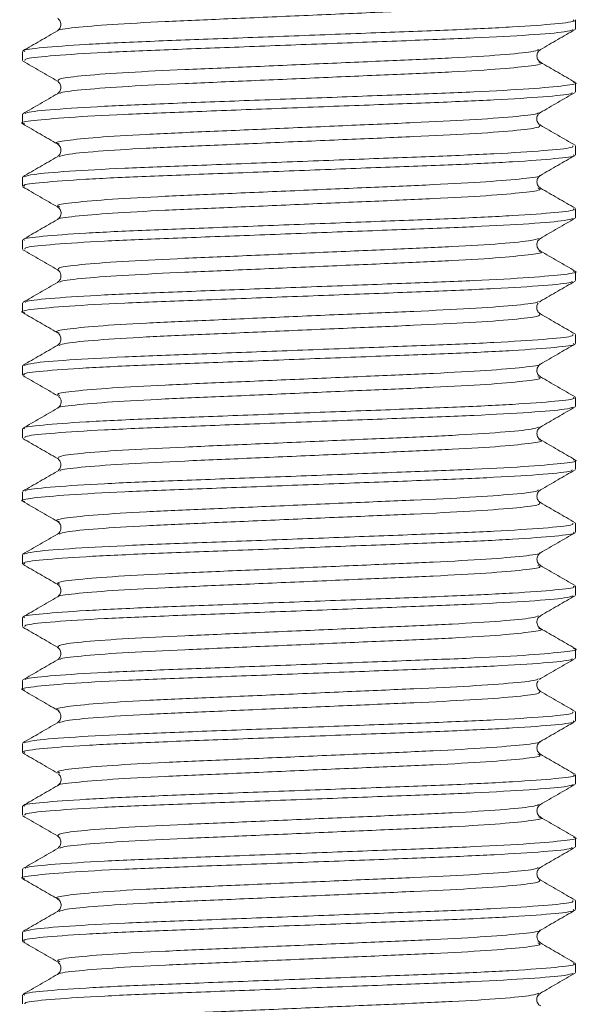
# Model space of a CAD drawing. Header units: millimetres. Extents: x 0 to 210, y 0 to 297.
# Tile 19 of 22: x 118 to 125, y 245 to 258. Entities that reach past the tile are written whole.
import ezdxf

# ---------------------------------------------------------------- set-up
doc = ezdxf.new("R2010")
doc.units = ezdxf.units.MM

msp = doc.modelspace()

# ---------------------------------------------------------------- linework, layer by layer
at = {"color": 179, "linetype": 'Continuous', "lineweight": 15}
for p, q in [((125.317, 257.586), (125.317, 257.706)), ((117.984, 257.289), (117.984, 257.17)), ((125.317, 256.753), (125.317, 256.873)), ((117.984, 256.456), (117.984, 256.336)), ((125.317, 255.92), (125.317, 256.039)), ((117.984, 255.623), (117.984, 255.503)), ((125.317, 255.086), (125.317, 255.206)), ((117.984, 254.789), (117.984, 254.67)), ((125.317, 254.253), (125.317, 254.373)), ((124.838, 253.968), (124.852, 253.98)), ((117.984, 253.956), (117.984, 253.836)), ((125.317, 253.42), (125.317, 253.539)), ((117.984, 253.123), (117.984, 253.003)), ((125.317, 252.586), (125.317, 252.706)), ((117.984, 252.289), (117.984, 252.17)), ((125.317, 251.753), (125.317, 251.873)), ((117.984, 251.456), (117.984, 251.336)), ((125.317, 250.92), (125.317, 251.039)), ((117.984, 250.623), (117.984, 250.503)), ((125.317, 250.086), (125.317, 250.206)), ((117.984, 249.789), (117.984, 249.67)), ((125.317, 249.253), (125.317, 249.373)), ((117.984, 248.956), (117.984, 248.836)), ((124.838, 248.968), (124.852, 248.98)), ((125.317, 248.42), (125.317, 248.539)), ((117.984, 248.123), (117.984, 248.003)), ((125.317, 247.586), (125.317, 247.706)), ((117.984, 247.289), (117.984, 247.17)), ((125.317, 246.753), (125.317, 246.873)), ((117.984, 246.456), (117.984, 246.336)), ((125.317, 245.92), (125.317, 246.039)), ((117.984, 245.623), (117.984, 245.503)), ((124.852, 245.479), (124.838, 245.492)), ((125.317, 245.086), (125.317, 245.206)), ((117.984, 244.789), (117.984, 244.67))]:
    msp.add_line(p, q, dxfattribs=at)
at = {"color": 179, "linetype": 'Continuous', "lineweight": 0}
for points, knots in [([(124.819, 257.979), (124.836, 257.972), (124.881, 257.953), (124.654, 257.92), (124.17, 257.878), (123.46, 257.839), (122.602, 257.803), (121.655, 257.762), (120.707, 257.721), (119.848, 257.685), (119.133, 257.646), (118.66, 257.605), (118.438, 257.577), (118.459, 257.563), (118.461, 257.562)], [0, 0, 0, 0, 0.051119, 0.145002, 0.240776, 0.33424, 0.425737, 0.520973, 0.616228, 0.707751, 0.801176, 0.896947, 0.990867, 1, 1, 1, 1]), ([(118.017, 257.289), (118.008, 257.293), (117.971, 257.309), (118.227, 257.34), (118.776, 257.382), (119.591, 257.421), (120.572, 257.456), (121.655, 257.498), (122.738, 257.539), (123.718, 257.575), (124.531, 257.613), (125.077, 257.655), (125.331, 257.686), (125.293, 257.702), (125.284, 257.706)], [0, 0, 0, 0, 0.030583, 0.124495, 0.220257, 0.313675, 0.405193, 0.50044, 0.595667, 0.687159, 0.780616, 0.876381, 0.970257, 1, 1, 1, 1]), ([(125.285, 257.578), (125.26, 257.569), (125.202, 257.546), (124.74, 257.507), (124.013, 257.467), (123.08, 257.432), (122.023, 257.392), (120.925, 257.35), (119.902, 257.312), (119.024, 257.276), (118.378, 257.234), (118.017, 257.198), (118.017, 257.177), (118.017, 257.17)], [0, 0, 0, 0, 0.074467, 0.17189, 0.268375, 0.361241, 0.457326, 0.554866, 0.649599, 0.743218, 0.840478, 0.937278, 1, 1, 1, 1]), ([(124.828, 257.313), (124.807, 257.304), (124.756, 257.282), (124.354, 257.243), (123.718, 257.202), (122.901, 257.168), (121.977, 257.128), (121.016, 257.086), (120.12, 257.048), (119.352, 257.012), (118.784, 256.97), (118.453, 256.93), (118.457, 256.907), (118.46, 256.897)], [0, 0, 0, 0, 0.070834, 0.166384, 0.261013, 0.35209, 0.446327, 0.541992, 0.634901, 0.726717, 0.822107, 0.917046, 1, 1, 1, 1]), ([(124.829, 257.145), (124.84, 257.143), (124.905, 257.127), (124.754, 257.1), (124.364, 257.058), (123.716, 257.018), (122.902, 256.983), (121.977, 256.943), (121.016, 256.901), (120.12, 256.863), (119.351, 256.827), (118.79, 256.785), (118.488, 256.752), (118.483, 256.734), (118.481, 256.729)], [0, 0, 0, 0, 0.020649, 0.113032, 0.208652, 0.30335, 0.394493, 0.488799, 0.584534, 0.67751, 0.769393, 0.864853, 0.959861, 1, 1, 1, 1]), ([(118.027, 256.464), (118.029, 256.469), (118.035, 256.487), (118.381, 256.521), (119.023, 256.562), (119.902, 256.599), (120.925, 256.637), (122.023, 256.678), (123.081, 256.719), (124.01, 256.753), (124.751, 256.794), (125.196, 256.836), (125.369, 256.863), (125.298, 256.878), (125.286, 256.88)], [0, 0, 0, 0, 0.042612, 0.137592, 0.233023, 0.324881, 0.417831, 0.513537, 0.607815, 0.698934, 0.793604, 0.889195, 0.981553, 1, 1, 1, 1]), ([(125.273, 256.745), (125.272, 256.74), (125.267, 256.722), (124.924, 256.688), (124.285, 256.647), (123.408, 256.61), (122.386, 256.572), (121.288, 256.531), (120.23, 256.49), (119.298, 256.456), (118.555, 256.415), (118.108, 256.373), (117.932, 256.346), (118.003, 256.331), (118.015, 256.328)], [0, 0, 0, 0, 0.041739, 0.13669, 0.232134, 0.324028, 0.416929, 0.512625, 0.606934, 0.698044, 0.792681, 0.88828, 0.980685, 1, 1, 1, 1]), ([(124.82, 256.48), (124.818, 256.475), (124.814, 256.457), (124.515, 256.424), (123.956, 256.382), (123.188, 256.346), (122.294, 256.308), (121.333, 256.266), (120.407, 256.226), (119.592, 256.191), (118.942, 256.151), (118.549, 256.109), (118.396, 256.081), (118.46, 256.066), (118.472, 256.063)], [0, 0, 0, 0, 0.039256, 0.134236, 0.229709, 0.321628, 0.414556, 0.51028, 0.604617, 0.695751, 0.790417, 0.886045, 0.978476, 1, 1, 1, 1]), ([(124.84, 256.312), (124.843, 256.301), (124.849, 256.279), (124.521, 256.239), (123.955, 256.197), (123.189, 256.161), (122.294, 256.123), (121.333, 256.082), (120.408, 256.041), (119.59, 256.007), (118.951, 255.966), (118.546, 255.927), (118.494, 255.905), (118.472, 255.895)], [0, 0, 0, 0, 0.082097, 0.177, 0.272396, 0.364242, 0.457095, 0.552743, 0.647004, 0.738066, 0.832655, 0.928207, 1, 1, 1, 1]), ([(125.284, 255.92), (125.293, 255.916), (125.331, 255.9), (125.078, 255.869), (124.531, 255.827), (123.719, 255.788), (122.739, 255.753), (121.656, 255.711), (120.573, 255.67), (119.591, 255.634), (118.776, 255.596), (118.227, 255.554), (117.971, 255.523), (118.008, 255.507), (118.017, 255.503)], [0, 0, 0, 0, 0.029681, 0.123555, 0.219319, 0.312779, 0.40427, 0.499495, 0.594743, 0.686263, 0.779678, 0.87544, 0.969355, 1, 1, 1, 1]), ([(118.014, 255.63), (118.041, 255.64), (118.101, 255.662), (118.566, 255.702), (119.296, 255.742), (120.23, 255.777), (121.288, 255.817), (122.386, 255.859), (123.408, 255.897), (124.284, 255.933), (124.928, 255.975), (125.285, 256.011), (125.284, 256.031), (125.283, 256.039)], [0, 0, 0, 0, 0.075449, 0.172881, 0.269332, 0.362188, 0.458305, 0.555835, 0.650517, 0.744173, 0.841446, 0.938217, 1, 1, 1, 1]), ([(124.841, 255.647), (124.843, 255.646), (124.863, 255.632), (124.644, 255.604), (124.173, 255.563), (123.46, 255.524), (122.603, 255.488), (121.655, 255.447), (120.707, 255.406), (119.848, 255.37), (119.136, 255.331), (118.65, 255.289), (118.42, 255.256), (118.465, 255.237), (118.481, 255.23)], [0, 0, 0, 0, 0.008246, 0.102127, 0.197902, 0.29137, 0.382867, 0.478102, 0.57336, 0.664886, 0.758309, 0.854081, 0.948004, 1, 1, 1, 1]), ([(124.819, 255.479), (124.836, 255.472), (124.881, 255.453), (124.654, 255.42), (124.171, 255.378), (123.461, 255.339), (122.603, 255.303), (121.655, 255.262), (120.707, 255.221), (119.849, 255.185), (119.134, 255.146), (118.66, 255.105), (118.439, 255.077), (118.459, 255.063), (118.461, 255.062)], [0, 0, 0, 0, 0.0510488, 0.1449303, 0.2407047, 0.3341725, 0.4256685, 0.5209032, 0.6161603, 0.7076863, 0.8011088, 0.8968806, 0.9908031, 1, 1, 1, 1]), ([(118.017, 254.789), (118.008, 254.793), (117.971, 254.809), (118.227, 254.84), (118.776, 254.882), (119.591, 254.921), (120.573, 254.956), (121.656, 254.998), (122.739, 255.039), (123.719, 255.075), (124.531, 255.114), (125.078, 255.155), (125.331, 255.186), (125.293, 255.202), (125.284, 255.206)], [0, 0, 0, 0, 0.030645, 0.12456, 0.220322, 0.313737, 0.405257, 0.500505, 0.59573, 0.687221, 0.780681, 0.876445, 0.970319, 1, 1, 1, 1]), ([(125.285, 255.078), (125.26, 255.069), (125.202, 255.046), (124.741, 255.007), (124.014, 254.967), (123.081, 254.932), (122.024, 254.892), (120.926, 254.85), (119.902, 254.812), (119.024, 254.776), (118.378, 254.734), (118.017, 254.698), (118.017, 254.677), (118.016, 254.67)], [0, 0, 0, 0, 0.074334, 0.171764, 0.268258, 0.36113, 0.45722, 0.554768, 0.649511, 0.743134, 0.8404, 0.937209, 1, 1, 1, 1]), ([(124.828, 254.813), (124.806, 254.804), (124.756, 254.782), (124.355, 254.743), (123.719, 254.703), (122.902, 254.668), (121.977, 254.628), (121.017, 254.586), (120.12, 254.548), (119.353, 254.512), (118.784, 254.47), (118.453, 254.43), (118.457, 254.407), (118.459, 254.397)], [0, 0, 0, 0, 0.070695, 0.166246, 0.26088, 0.351958, 0.446195, 0.541863, 0.634777, 0.726593, 0.821984, 0.916926, 1, 1, 1, 1]), ([(124.829, 254.645), (124.84, 254.643), (124.905, 254.627), (124.754, 254.6), (124.364, 254.558), (123.716, 254.518), (122.903, 254.483), (121.977, 254.443), (121.016, 254.401), (120.121, 254.363), (119.351, 254.327), (118.79, 254.285), (118.488, 254.252), (118.483, 254.234), (118.481, 254.229)], [0, 0, 0, 0, 0.020578, 0.112955, 0.208571, 0.303268, 0.394408, 0.488708, 0.58444, 0.677417, 0.769295, 0.86475, 0.959756, 1, 1, 1, 1]), ([(118.027, 253.964), (118.029, 253.969), (118.035, 253.987), (118.381, 254.021), (119.024, 254.063), (119.902, 254.099), (120.926, 254.137), (122.024, 254.178), (123.081, 254.219), (124.011, 254.253), (124.752, 254.294), (125.196, 254.336), (125.369, 254.363), (125.298, 254.378), (125.286, 254.38)], [0, 0, 0, 0, 0.042714, 0.137692, 0.233119, 0.324971, 0.417922, 0.513626, 0.607899, 0.699015, 0.793684, 0.889271, 0.981623, 1, 1, 1, 1]), ([(125.273, 254.245), (125.272, 254.24), (125.267, 254.222), (124.925, 254.188), (124.286, 254.147), (123.409, 254.11), (122.386, 254.072), (121.289, 254.031), (120.23, 253.99), (119.299, 253.956), (118.556, 253.915), (118.108, 253.873), (117.932, 253.846), (118.003, 253.831), (118.015, 253.828)], [0, 0, 0, 0, 0.041646, 0.136596, 0.232042, 0.32394, 0.41684, 0.512536, 0.606849, 0.697959, 0.792596, 0.888197, 0.980607, 1, 1, 1, 1]), ([(124.82, 253.98), (124.818, 253.975), (124.814, 253.957), (124.515, 253.924), (123.957, 253.882), (123.189, 253.846), (122.294, 253.808), (121.334, 253.766), (120.408, 253.726), (119.592, 253.691), (118.942, 253.651), (118.549, 253.609), (118.396, 253.581), (118.46, 253.566), (118.472, 253.563)], [0, 0, 0, 0, 0.039162, 0.1341416, 0.2296169, 0.3215405, 0.4144663, 0.5101922, 0.604533, 0.6956682, 0.7903332, 0.8859641, 0.9784, 1, 1, 1, 1]), ([(124.84, 253.812), (124.843, 253.801), (124.849, 253.779), (124.521, 253.739), (123.955, 253.697), (123.189, 253.661), (122.294, 253.623), (121.334, 253.582), (120.408, 253.541), (119.59, 253.507), (118.952, 253.466), (118.547, 253.427), (118.494, 253.405), (118.472, 253.395)], [0, 0, 0, 0, 0.081968, 0.176881, 0.272289, 0.364148, 0.457008, 0.552667, 0.646941, 0.738012, 0.83261, 0.928174, 1, 1, 1, 1]), ([(118.014, 253.13), (118.041, 253.14), (118.101, 253.163), (118.566, 253.202), (119.296, 253.242), (120.231, 253.277), (121.289, 253.317), (122.386, 253.359), (123.409, 253.397), (124.285, 253.433), (124.928, 253.475), (125.285, 253.511), (125.284, 253.531), (125.283, 253.539)], [0, 0, 0, 0, 0.0754737, 0.1729106, 0.2693641, 0.3622241, 0.4583476, 0.5558812, 0.6505641, 0.7442267, 0.8415052, 0.938279, 1, 1, 1, 1]), ([(125.284, 253.42), (125.293, 253.416), (125.331, 253.4), (125.078, 253.369), (124.532, 253.327), (123.719, 253.288), (122.739, 253.253), (121.657, 253.211), (120.573, 253.17), (119.592, 253.134), (118.777, 253.096), (118.227, 253.054), (117.971, 253.023), (118.008, 253.007), (118.017, 253.003)], [0, 0, 0, 0, 0.029619, 0.12349, 0.219254, 0.312718, 0.404206, 0.49943, 0.594679, 0.686201, 0.779613, 0.875375, 0.969292, 1, 1, 1, 1]), ([(124.841, 253.147), (124.843, 253.146), (124.863, 253.132), (124.644, 253.104), (124.174, 253.063), (123.46, 253.024), (122.603, 252.988), (121.656, 252.947), (120.708, 252.906), (119.849, 252.87), (119.137, 252.831), (118.651, 252.789), (118.42, 252.756), (118.465, 252.737), (118.481, 252.73)], [0, 0, 0, 0, 0.00817, 0.102047, 0.197821, 0.29129, 0.382783, 0.478015, 0.573272, 0.664799, 0.758217, 0.853987, 0.947911, 1, 1, 1, 1]), ([(124.819, 252.979), (124.836, 252.972), (124.881, 252.953), (124.654, 252.92), (124.171, 252.878), (123.461, 252.839), (122.603, 252.804), (121.656, 252.762), (120.708, 252.721), (119.849, 252.685), (119.134, 252.646), (118.66, 252.605), (118.439, 252.577), (118.459, 252.563), (118.461, 252.562)], [0, 0, 0, 0, 0.051041, 0.144922, 0.240699, 0.334172, 0.425668, 0.520903, 0.616164, 0.707694, 0.801115, 0.896889, 0.990816, 1, 1, 1, 1]), ([(118.017, 252.289), (118.008, 252.293), (117.971, 252.309), (118.227, 252.34), (118.777, 252.382), (119.592, 252.421), (120.573, 252.456), (121.657, 252.498), (122.739, 252.539), (123.719, 252.575), (124.532, 252.614), (125.078, 252.655), (125.331, 252.686), (125.293, 252.702), (125.284, 252.706)], [0, 0, 0, 0, 0.030708, 0.124625, 0.220387, 0.313799, 0.405321, 0.50057, 0.595794, 0.687282, 0.780746, 0.87651, 0.970381, 1, 1, 1, 1]), ([(125.285, 252.578), (125.26, 252.569), (125.202, 252.546), (124.741, 252.508), (124.014, 252.467), (123.081, 252.432), (122.025, 252.392), (120.927, 252.35), (119.903, 252.312), (119.025, 252.276), (118.378, 252.234), (118.018, 252.198), (118.017, 252.177), (118.016, 252.17)], [0, 0, 0, 0, 0.074336, 0.171758, 0.268247, 0.361113, 0.457194, 0.554735, 0.649474, 0.743088, 0.840345, 0.937149, 1, 1, 1, 1]), ([(124.828, 252.313), (124.807, 252.304), (124.756, 252.282), (124.355, 252.243), (123.719, 252.203), (122.903, 252.168), (121.978, 252.128), (121.017, 252.086), (120.121, 252.048), (119.353, 252.012), (118.784, 251.97), (118.453, 251.93), (118.457, 251.907), (118.459, 251.897)], [0, 0, 0, 0, 0.070705, 0.166253, 0.260887, 0.351964, 0.446197, 0.541863, 0.634779, 0.72659, 0.821977, 0.91692, 1, 1, 1, 1]), ([(124.829, 252.145), (124.841, 252.143), (124.905, 252.127), (124.754, 252.1), (124.364, 252.058), (123.717, 252.018), (122.903, 251.983), (121.978, 251.943), (121.017, 251.901), (120.121, 251.863), (119.352, 251.827), (118.79, 251.785), (118.488, 251.752), (118.483, 251.734), (118.481, 251.729)], [0, 0, 0, 0, 0.020491, 0.112867, 0.208484, 0.303185, 0.394327, 0.488627, 0.584361, 0.677343, 0.769219, 0.864675, 0.959685, 1, 1, 1, 1]), ([(118.027, 251.464), (118.029, 251.469), (118.035, 251.487), (118.382, 251.521), (119.024, 251.563), (119.903, 251.599), (120.927, 251.637), (122.025, 251.678), (123.082, 251.719), (124.011, 251.753), (124.752, 251.794), (125.196, 251.836), (125.369, 251.863), (125.298, 251.878), (125.286, 251.88)], [0, 0, 0, 0, 0.042787, 0.137769, 0.233196, 0.325048, 0.418004, 0.51371, 0.607983, 0.699101, 0.793774, 0.889363, 0.981713, 1, 1, 1, 1]), ([(125.273, 251.745), (125.272, 251.74), (125.268, 251.722), (124.925, 251.688), (124.286, 251.647), (123.409, 251.61), (122.387, 251.572), (121.29, 251.531), (120.231, 251.491), (119.3, 251.456), (118.556, 251.415), (118.108, 251.373), (117.932, 251.346), (118.003, 251.331), (118.015, 251.328)], [0, 0, 0, 0, 0.0416112, 0.1365586, 0.2320039, 0.3239032, 0.4167977, 0.5124917, 0.6068051, 0.6979138, 0.7925465, 0.888147, 0.9805587, 1, 1, 1, 1]), ([(124.82, 251.48), (124.818, 251.475), (124.814, 251.457), (124.516, 251.424), (123.957, 251.382), (123.19, 251.346), (122.295, 251.308), (121.335, 251.266), (120.408, 251.226), (119.593, 251.191), (118.943, 251.151), (118.55, 251.109), (118.396, 251.081), (118.46, 251.066), (118.472, 251.063)], [0, 0, 0, 0, 0.039128, 0.134104, 0.229579, 0.321503, 0.414424, 0.510147, 0.604488, 0.695621, 0.790282, 0.885912, 0.978349, 1, 1, 1, 1]), ([(124.84, 251.312), (124.843, 251.301), (124.849, 251.279), (124.522, 251.239), (123.956, 251.197), (123.19, 251.161), (122.295, 251.123), (121.334, 251.082), (120.409, 251.041), (119.591, 251.007), (118.952, 250.966), (118.547, 250.927), (118.494, 250.905), (118.471, 250.895)], [0, 0, 0, 0, 0.081905, 0.176815, 0.272223, 0.364083, 0.456939, 0.552595, 0.646871, 0.73794, 0.832535, 0.928098, 1, 1, 1, 1]), ([(118.014, 250.63), (118.041, 250.64), (118.101, 250.663), (118.567, 250.702), (119.297, 250.742), (120.232, 250.777), (121.289, 250.817), (122.387, 250.859), (123.41, 250.897), (124.285, 250.933), (124.928, 250.975), (125.285, 251.011), (125.284, 251.031), (125.283, 251.039)], [0, 0, 0, 0, 0.07555, 0.172987, 0.269437, 0.362296, 0.45842, 0.555952, 0.650631, 0.744295, 0.841573, 0.938344, 1, 1, 1, 1]), ([(125.284, 250.92), (125.293, 250.916), (125.331, 250.9), (125.078, 250.869), (124.532, 250.827), (123.72, 250.788), (122.74, 250.753), (121.657, 250.711), (120.574, 250.67), (119.593, 250.634), (118.777, 250.596), (118.227, 250.554), (117.971, 250.523), (118.008, 250.507), (118.017, 250.503)], [0, 0, 0, 0, 0.029557, 0.123425, 0.21919, 0.312656, 0.404142, 0.499365, 0.594615, 0.68614, 0.779549, 0.87531, 0.96923, 1, 1, 1, 1]), ([(124.841, 250.647), (124.843, 250.646), (124.863, 250.632), (124.644, 250.604), (124.174, 250.563), (123.461, 250.524), (122.604, 250.488), (121.657, 250.447), (120.709, 250.406), (119.849, 250.37), (119.137, 250.331), (118.651, 250.289), (118.42, 250.256), (118.465, 250.237), (118.481, 250.23)], [0, 0, 0, 0, 0.008113, 0.101989, 0.197764, 0.291238, 0.38273, 0.477962, 0.573222, 0.664752, 0.758169, 0.853941, 0.947868, 1, 1, 1, 1]), ([(124.819, 250.479), (124.836, 250.472), (124.881, 250.453), (124.654, 250.42), (124.171, 250.378), (123.462, 250.339), (122.604, 250.304), (121.657, 250.262), (120.708, 250.221), (119.85, 250.185), (119.135, 250.147), (118.661, 250.105), (118.439, 250.077), (118.459, 250.063), (118.461, 250.062)], [0, 0, 0, 0, 0.050932, 0.144807, 0.240581, 0.334053, 0.425545, 0.520775, 0.616034, 0.707563, 0.800979, 0.89675, 0.990676, 1, 1, 1, 1]), ([(118.017, 249.789), (118.008, 249.793), (117.971, 249.809), (118.227, 249.84), (118.777, 249.882), (119.593, 249.921), (120.574, 249.957), (121.657, 249.998), (122.74, 250.039), (123.72, 250.075), (124.532, 250.114), (125.078, 250.155), (125.331, 250.186), (125.293, 250.202), (125.284, 250.206)], [0, 0, 0, 0, 0.03077, 0.12469, 0.220451, 0.31386, 0.405384, 0.500635, 0.595858, 0.687344, 0.78081, 0.876575, 0.970443, 1, 1, 1, 1]), ([(125.285, 250.078), (125.26, 250.069), (125.202, 250.046), (124.742, 250.008), (124.015, 249.967), (123.082, 249.932), (122.025, 249.892), (120.928, 249.85), (119.904, 249.812), (119.026, 249.776), (118.379, 249.734), (118.018, 249.698), (118.017, 249.677), (118.016, 249.67)], [0, 0, 0, 0, 0.074307, 0.171724, 0.268211, 0.361074, 0.457149, 0.554687, 0.649425, 0.743032, 0.840285, 0.937087, 1, 1, 1, 1]), ([(124.828, 249.813), (124.807, 249.804), (124.756, 249.782), (124.355, 249.743), (123.72, 249.703), (122.903, 249.668), (121.979, 249.628), (121.018, 249.586), (120.121, 249.548), (119.354, 249.512), (118.785, 249.47), (118.453, 249.43), (118.457, 249.407), (118.459, 249.397)], [0, 0, 0, 0, 0.0706676, 0.1662057, 0.2608314, 0.3518995, 0.4461199, 0.5417766, 0.6346858, 0.7264845, 0.8218611, 0.9167956, 1, 1, 1, 1]), ([(124.829, 249.645), (124.841, 249.643), (124.905, 249.627), (124.754, 249.6), (124.365, 249.558), (123.717, 249.518), (122.904, 249.483), (121.978, 249.443), (121.018, 249.401), (120.122, 249.363), (119.352, 249.327), (118.79, 249.285), (118.489, 249.252), (118.483, 249.234), (118.481, 249.229)], [0, 0, 0, 0, 0.0204707, 0.1128443, 0.2084619, 0.3031664, 0.3943105, 0.4886093, 0.5843457, 0.6773322, 0.7692075, 0.8646635, 0.959677, 1, 1, 1, 1]), ([(118.027, 248.964), (118.029, 248.969), (118.035, 248.987), (118.382, 249.021), (119.025, 249.063), (119.904, 249.099), (120.928, 249.137), (122.025, 249.179), (123.083, 249.219), (124.012, 249.253), (124.752, 249.294), (125.196, 249.336), (125.369, 249.363), (125.298, 249.378), (125.286, 249.38)], [0, 0, 0, 0, 0.042795, 0.13778, 0.233207, 0.325057, 0.418018, 0.513725, 0.607997, 0.699117, 0.793793, 0.889382, 0.98173, 1, 1, 1, 1]), ([(125.273, 249.245), (125.272, 249.24), (125.268, 249.222), (124.925, 249.188), (124.287, 249.147), (123.41, 249.11), (122.388, 249.072), (121.29, 249.031), (120.232, 248.991), (119.3, 248.956), (118.557, 248.915), (118.108, 248.873), (117.932, 248.846), (118.003, 248.831), (118.015, 248.828)], [0, 0, 0, 0, 0.041504, 0.136452, 0.2319, 0.323804, 0.416697, 0.512392, 0.606709, 0.697819, 0.792452, 0.888055, 0.980472, 1, 1, 1, 1]), ([(124.82, 248.98), (124.818, 248.975), (124.814, 248.957), (124.516, 248.924), (123.958, 248.882), (123.19, 248.846), (122.296, 248.808), (121.335, 248.766), (120.409, 248.726), (119.593, 248.691), (118.943, 248.651), (118.55, 248.609), (118.397, 248.581), (118.46, 248.566), (118.472, 248.563)], [0, 0, 0, 0, 0.039018, 0.133994, 0.229472, 0.321401, 0.414321, 0.510046, 0.604391, 0.695526, 0.790187, 0.88582, 0.978262, 1, 1, 1, 1]), ([(124.84, 248.812), (124.843, 248.801), (124.849, 248.779), (124.522, 248.739), (123.956, 248.698), (123.191, 248.661), (122.296, 248.623), (121.335, 248.582), (120.409, 248.541), (119.591, 248.507), (118.952, 248.466), (118.547, 248.427), (118.494, 248.405), (118.471, 248.395)], [0, 0, 0, 0, 0.081869, 0.176772, 0.272176, 0.364034, 0.456881, 0.552532, 0.646804, 0.737868, 0.832456, 0.928014, 1, 1, 1, 1]), ([(118.014, 248.13), (118.041, 248.14), (118.101, 248.163), (118.567, 248.202), (119.297, 248.242), (120.232, 248.277), (121.29, 248.317), (122.388, 248.359), (123.41, 248.397), (124.286, 248.433), (124.929, 248.475), (125.285, 248.511), (125.284, 248.531), (125.283, 248.539)], [0, 0, 0, 0, 0.075641, 0.173076, 0.269522, 0.362377, 0.458502, 0.55603, 0.650703, 0.744367, 0.841644, 0.938411, 1, 1, 1, 1]), ([(125.284, 248.42), (125.293, 248.416), (125.331, 248.4), (125.079, 248.369), (124.533, 248.327), (123.72, 248.288), (122.741, 248.253), (121.658, 248.211), (120.575, 248.17), (119.593, 248.134), (118.778, 248.096), (118.228, 248.054), (117.971, 248.023), (118.008, 248.007), (118.017, 248.003)], [0, 0, 0, 0, 0.029494, 0.12336, 0.219125, 0.312594, 0.404078, 0.4993, 0.594552, 0.686078, 0.779484, 0.875246, 0.969168, 1, 1, 1, 1]), ([(124.841, 248.147), (124.843, 248.146), (124.864, 248.132), (124.644, 248.104), (124.175, 248.063), (123.461, 248.024), (122.605, 247.988), (121.657, 247.947), (120.709, 247.906), (119.85, 247.87), (119.138, 247.831), (118.651, 247.789), (118.42, 247.756), (118.465, 247.737), (118.481, 247.73)], [0, 0, 0, 0, 0.008039, 0.101912, 0.197686, 0.291162, 0.382652, 0.477882, 0.573143, 0.664674, 0.758087, 0.853858, 0.947788, 1, 1, 1, 1]), ([(124.819, 247.979), (124.836, 247.972), (124.881, 247.953), (124.655, 247.92), (124.172, 247.878), (123.462, 247.839), (122.604, 247.804), (121.657, 247.762), (120.709, 247.721), (119.85, 247.685), (119.135, 247.647), (118.661, 247.605), (118.439, 247.577), (118.459, 247.563), (118.461, 247.562)], [0, 0, 0, 0, 0.0508641, 0.1447375, 0.2405121, 0.3339884, 0.4254785, 0.5207088, 0.6159699, 0.7075017, 0.8009152, 0.8966863, 0.9906165, 1, 1, 1, 1]), ([(118.017, 247.289), (118.008, 247.293), (117.971, 247.309), (118.228, 247.34), (118.778, 247.382), (119.593, 247.421), (120.575, 247.457), (121.658, 247.498), (122.741, 247.539), (123.72, 247.575), (124.533, 247.614), (125.079, 247.655), (125.331, 247.686), (125.293, 247.702), (125.284, 247.706)], [0, 0, 0, 0, 0.030832, 0.124754, 0.220516, 0.313922, 0.405448, 0.5007, 0.595922, 0.687406, 0.780875, 0.87664, 0.970506, 1, 1, 1, 1]), ([(125.285, 247.578), (125.26, 247.569), (125.202, 247.546), (124.742, 247.508), (124.015, 247.467), (123.083, 247.432), (122.026, 247.392), (120.928, 247.35), (119.904, 247.312), (119.026, 247.276), (118.379, 247.234), (118.018, 247.198), (118.017, 247.177), (118.016, 247.17)], [0, 0, 0, 0, 0.074204, 0.171624, 0.268118, 0.360985, 0.457061, 0.554603, 0.649349, 0.742957, 0.840212, 0.93702, 1, 1, 1, 1]), ([(124.828, 247.313), (124.807, 247.304), (124.756, 247.282), (124.356, 247.243), (123.72, 247.203), (122.904, 247.168), (121.979, 247.128), (121.018, 247.086), (120.122, 247.048), (119.354, 247.012), (118.785, 246.97), (118.453, 246.93), (118.457, 246.907), (118.459, 246.897)], [0, 0, 0, 0, 0.070574, 0.166122, 0.260759, 0.351838, 0.446066, 0.541733, 0.634656, 0.726461, 0.821847, 0.916793, 1, 1, 1, 1]), ([(124.829, 247.145), (124.841, 247.143), (124.905, 247.127), (124.754, 247.1), (124.365, 247.058), (123.718, 247.018), (122.905, 246.983), (121.979, 246.943), (121.018, 246.901), (120.122, 246.863), (119.353, 246.827), (118.791, 246.785), (118.489, 246.752), (118.483, 246.734), (118.481, 246.729)], [0, 0, 0, 0, 0.020393, 0.11276, 0.208374, 0.303077, 0.394219, 0.488512, 0.584246, 0.677232, 0.769102, 0.864554, 0.959566, 1, 1, 1, 1]), ([(118.027, 246.464), (118.029, 246.469), (118.035, 246.487), (118.382, 246.521), (119.025, 246.563), (119.904, 246.599), (120.928, 246.637), (122.026, 246.679), (123.084, 246.719), (124.013, 246.754), (124.753, 246.794), (125.196, 246.836), (125.369, 246.863), (125.298, 246.878), (125.286, 246.88)], [0, 0, 0, 0, 0.042902, 0.137886, 0.23331, 0.325154, 0.418115, 0.51382, 0.608086, 0.699204, 0.79388, 0.889465, 0.981807, 1, 1, 1, 1]), ([(125.273, 246.745), (125.272, 246.74), (125.268, 246.722), (124.926, 246.688), (124.287, 246.647), (123.411, 246.61), (122.389, 246.572), (121.291, 246.531), (120.232, 246.491), (119.301, 246.456), (118.557, 246.415), (118.108, 246.373), (117.933, 246.346), (118.003, 246.331), (118.016, 246.328)], [0, 0, 0, 0, 0.041485, 0.136429, 0.231876, 0.32378, 0.416668, 0.512361, 0.606678, 0.697786, 0.792414, 0.888016, 0.980434, 1, 1, 1, 1]), ([(124.82, 246.48), (124.818, 246.475), (124.814, 246.457), (124.516, 246.424), (123.958, 246.382), (123.191, 246.346), (122.296, 246.308), (121.336, 246.266), (120.409, 246.226), (119.594, 246.191), (118.943, 246.151), (118.55, 246.109), (118.397, 246.081), (118.46, 246.066), (118.472, 246.063)], [0, 0, 0, 0, 0.0390014, 0.1339735, 0.2294499, 0.3213796, 0.4142936, 0.5100157, 0.6043613, 0.6954934, 0.7901499, 0.885781, 0.978225, 1, 1, 1, 1]), ([(124.84, 246.312), (124.842, 246.301), (124.849, 246.279), (124.522, 246.239), (123.956, 246.198), (123.191, 246.161), (122.296, 246.123), (121.336, 246.082), (120.41, 246.041), (119.592, 246.007), (118.953, 245.966), (118.547, 245.927), (118.494, 245.905), (118.471, 245.895)], [0, 0, 0, 0, 0.0817773, 0.1766853, 0.2720973, 0.363965, 0.4568163, 0.5524739, 0.6467559, 0.7378265, 0.8324191, 0.9279857, 1, 1, 1, 1]), ([(118.014, 245.63), (118.041, 245.64), (118.101, 245.663), (118.568, 245.702), (119.298, 245.742), (120.233, 245.777), (121.291, 245.817), (122.389, 245.859), (123.411, 245.897), (124.286, 245.933), (124.929, 245.975), (125.285, 246.011), (125.284, 246.031), (125.283, 246.039)], [0, 0, 0, 0, 0.075665, 0.173105, 0.269553, 0.362412, 0.458543, 0.556076, 0.65075, 0.744421, 0.841703, 0.938472, 1, 1, 1, 1]), ([(125.284, 245.92), (125.293, 245.916), (125.331, 245.9), (125.079, 245.869), (124.533, 245.827), (123.721, 245.788), (122.741, 245.753), (121.659, 245.711), (120.576, 245.67), (119.594, 245.634), (118.778, 245.596), (118.228, 245.554), (117.971, 245.523), (118.008, 245.507), (118.017, 245.503)], [0, 0, 0, 0, 0.029432, 0.123295, 0.21906, 0.312532, 0.404015, 0.499235, 0.594488, 0.686016, 0.779419, 0.875181, 0.969106, 1, 1, 1, 1]), ([(124.841, 245.647), (124.843, 245.646), (124.864, 245.632), (124.645, 245.604), (124.175, 245.563), (123.462, 245.524), (122.605, 245.488), (121.658, 245.447), (120.71, 245.406), (119.85, 245.37), (119.138, 245.331), (118.651, 245.29), (118.42, 245.256), (118.465, 245.237), (118.481, 245.23)], [0, 0, 0, 0, 0.007983, 0.101854, 0.197629, 0.291108, 0.382596, 0.477825, 0.573087, 0.664621, 0.758031, 0.853802, 0.947735, 1, 1, 1, 1]), ([(124.819, 245.479), (124.836, 245.472), (124.881, 245.453), (124.655, 245.42), (124.172, 245.378), (123.463, 245.339), (122.605, 245.304), (121.658, 245.262), (120.71, 245.221), (119.851, 245.185), (119.135, 245.147), (118.661, 245.105), (118.439, 245.077), (118.459, 245.063), (118.461, 245.062)], [0, 0, 0, 0, 0.050855, 0.144715, 0.240479, 0.333948, 0.425426, 0.520644, 0.615896, 0.70742, 0.80082, 0.89658, 0.990503, 1, 1, 1, 1]), ([(118.017, 244.789), (118.008, 244.793), (117.971, 244.809), (118.228, 244.84), (118.778, 244.882), (119.594, 244.921), (120.576, 244.957), (121.659, 244.998), (122.741, 245.039), (123.721, 245.075), (124.533, 245.114), (125.079, 245.155), (125.331, 245.186), (125.293, 245.202), (125.284, 245.206)], [0, 0, 0, 0, 0.030894, 0.124819, 0.220581, 0.313984, 0.405512, 0.500765, 0.595985, 0.687468, 0.78094, 0.876705, 0.970568, 1, 1, 1, 1]), ([(125.285, 245.078), (125.26, 245.069), (125.203, 245.047), (124.742, 245.008), (124.016, 244.967), (123.083, 244.932), (122.027, 244.892), (120.929, 244.85), (119.905, 244.812), (119.027, 244.776), (118.379, 244.734), (118.018, 244.698), (118.017, 244.678), (118.016, 244.67)], [0, 0, 0, 0, 0.074165, 0.171581, 0.268074, 0.360939, 0.45701, 0.55455, 0.649296, 0.742899, 0.84015, 0.936957, 1, 1, 1, 1]), ([(124.828, 244.813), (124.807, 244.804), (124.756, 244.782), (124.356, 244.743), (123.721, 244.703), (122.904, 244.668), (121.98, 244.628), (121.019, 244.586), (120.123, 244.548), (119.355, 244.512), (118.785, 244.47), (118.453, 244.43), (118.457, 244.407), (118.459, 244.397)], [0, 0, 0, 0, 0.0705353, 0.1660835, 0.2607249, 0.3518051, 0.4460324, 0.5417018, 0.6346286, 0.7264334, 0.8218194, 0.916769, 1, 1, 1, 1])]:
    msp.add_open_spline(points, degree=3, knots=knots, dxfattribs=at)
at = {"color": 179, "linetype": 'Continuous', "lineweight": 15}
for points, knots in [([(118.448, 257.73), (118.46, 257.721), (118.483, 257.704), (118.501, 257.646), (118.483, 257.588), (118.46, 257.571), (118.448, 257.562)], [0, 0, 0, 0, 0.248463, 0.499984, 0.751522, 1, 1, 1, 1]), ([(118.449, 257.562), (118.372, 257.518), (118.219, 257.429), (118.066, 257.341), (117.99, 257.296)], [0, 0, 0, 0, 0.49995, 1, 1, 1, 1]), ([(124.852, 257.313), (124.928, 257.358), (125.081, 257.446), (125.234, 257.535), (125.311, 257.579)], [0, 0, 0, 0, 0.49995, 1, 1, 1, 1]), ([(124.852, 257.145), (124.841, 257.154), (124.817, 257.171), (124.8, 257.229), (124.817, 257.287), (124.841, 257.305), (124.852, 257.314)], [0, 0, 0, 0, 0.2483064, 0.5000047, 0.7516983, 1, 1, 1, 1]), ([(117.99, 257.162), (118.066, 257.118), (118.219, 257.03), (118.372, 256.941), (118.449, 256.897)], [0, 0, 0, 0, 0.5000505, 1, 1, 1, 1]), ([(125.311, 256.88), (125.234, 256.924), (125.081, 257.012), (124.928, 257.101), (124.852, 257.145)], [0, 0, 0, 0, 0.50005, 1, 1, 1, 1]), ([(118.448, 256.897), (118.46, 256.888), (118.483, 256.871), (118.501, 256.813), (118.483, 256.755), (118.46, 256.737), (118.448, 256.728)], [0, 0, 0, 0, 0.24841, 0.500014, 0.751603, 1, 1, 1, 1]), ([(118.449, 256.729), (118.372, 256.684), (118.219, 256.596), (118.066, 256.507), (117.99, 256.463)], [0, 0, 0, 0, 0.499949, 1, 1, 1, 1]), ([(124.852, 256.48), (124.928, 256.524), (125.081, 256.613), (125.234, 256.701), (125.311, 256.746)], [0, 0, 0, 0, 0.499949, 1, 1, 1, 1]), ([(124.852, 256.312), (124.844, 256.316), (124.833, 256.321), (124.809, 256.357), (124.801, 256.386), (124.802, 256.416), (124.813, 256.444), (124.831, 256.466), (124.845, 256.476), (124.852, 256.48)], [0, 0, 0, 0, 0.4776242, 0.6320431, 0.7461035, 0.8309555, 0.8969596, 0.9519449, 1, 1, 1, 1]), ([(117.99, 256.329), (118.066, 256.285), (118.219, 256.196), (118.372, 256.108), (118.449, 256.063)], [0, 0, 0, 0, 0.5000506, 1, 1, 1, 1]), ([(125.311, 256.046), (125.234, 256.091), (125.081, 256.179), (124.928, 256.268), (124.852, 256.312)], [0, 0, 0, 0, 0.500051, 1, 1, 1, 1]), ([(118.449, 256.063), (118.461, 256.054), (118.487, 256.033), (118.501, 255.971), (118.478, 255.917), (118.459, 255.903), (118.449, 255.895)], [0, 0, 0, 0, 0.195862, 0.418953, 0.685945, 1, 1, 1, 1]), ([(118.449, 255.895), (118.372, 255.851), (118.219, 255.762), (118.066, 255.674), (117.99, 255.63)], [0, 0, 0, 0, 0.499949, 1, 1, 1, 1]), ([(124.852, 255.647), (124.928, 255.691), (125.081, 255.78), (125.234, 255.868), (125.311, 255.912)], [0, 0, 0, 0, 0.499949, 1, 1, 1, 1]), ([(124.852, 255.479), (124.84, 255.487), (124.817, 255.505), (124.8, 255.563), (124.817, 255.621), (124.84, 255.638), (124.852, 255.647)], [0, 0, 0, 0, 0.248558, 0.500002, 0.751444, 1, 1, 1, 1]), ([(117.99, 255.496), (118.066, 255.451), (118.219, 255.363), (118.372, 255.274), (118.449, 255.23)], [0, 0, 0, 0, 0.500051, 1, 1, 1, 1]), ([(125.311, 255.213), (125.234, 255.257), (125.081, 255.346), (124.928, 255.434), (124.852, 255.479)], [0, 0, 0, 0, 0.500051, 1, 1, 1, 1]), ([(118.449, 255.23), (118.455, 255.226), (118.47, 255.216), (118.487, 255.194), (118.498, 255.166), (118.499, 255.136), (118.491, 255.107), (118.467, 255.071), (118.457, 255.066), (118.449, 255.062)], [0, 0, 0, 0, 0.048605, 0.104306, 0.171136, 0.256666, 0.37097, 0.524991, 1, 1, 1, 1]), ([(118.449, 255.062), (118.372, 255.018), (118.219, 254.929), (118.066, 254.841), (117.99, 254.796)], [0, 0, 0, 0, 0.499949, 1, 1, 1, 1]), ([(124.852, 254.813), (124.928, 254.858), (125.081, 254.946), (125.234, 255.035), (125.311, 255.079)], [0, 0, 0, 0, 0.4999494, 1, 1, 1, 1]), ([(124.852, 254.645), (124.842, 254.652), (124.823, 254.665), (124.799, 254.719), (124.813, 254.782), (124.84, 254.804), (124.852, 254.813)], [0, 0, 0, 0, 0.336214, 0.604191, 0.818376, 1, 1, 1, 1]), ([(117.99, 254.662), (118.066, 254.618), (118.219, 254.53), (118.372, 254.441), (118.449, 254.397)], [0, 0, 0, 0, 0.500051, 1, 1, 1, 1]), ([(125.311, 254.38), (125.234, 254.424), (125.081, 254.512), (124.928, 254.601), (124.852, 254.645)], [0, 0, 0, 0, 0.50005, 1, 1, 1, 1]), ([(118.449, 254.397), (118.458, 254.39), (118.476, 254.379), (118.501, 254.324), (118.489, 254.261), (118.461, 254.238), (118.449, 254.229)], [0, 0, 0, 0, 0.353741, 0.62221, 0.829274, 1, 1, 1, 1]), ([(118.449, 254.229), (118.372, 254.184), (118.219, 254.096), (118.066, 254.007), (117.99, 253.963)], [0, 0, 0, 0, 0.49995, 1, 1, 1, 1]), ([(124.852, 253.98), (124.928, 254.024), (125.081, 254.113), (125.234, 254.201), (125.311, 254.246)], [0, 0, 0, 0, 0.499949, 1, 1, 1, 1]), ([(124.852, 253.812), (124.845, 253.816), (124.831, 253.826), (124.813, 253.848), (124.802, 253.876), (124.801, 253.907), (124.809, 253.935), (124.817, 253.947), (124.822, 253.954)], [0, 0, 0, 0, 0.092104, 0.196714, 0.321616, 0.48279, 0.701425, 1, 1, 1, 1]), ([(117.99, 253.829), (118.066, 253.785), (118.219, 253.696), (118.372, 253.608), (118.449, 253.563)], [0, 0, 0, 0, 0.50005, 1, 1, 1, 1]), ([(125.311, 253.546), (125.234, 253.591), (125.081, 253.679), (124.928, 253.768), (124.852, 253.812)], [0, 0, 0, 0, 0.50005, 1, 1, 1, 1]), ([(118.449, 253.563), (118.46, 253.555), (118.483, 253.537), (118.501, 253.479), (118.483, 253.421), (118.46, 253.404), (118.449, 253.395)], [0, 0, 0, 0, 0.248558, 0.500002, 0.751444, 1, 1, 1, 1]), ([(118.449, 253.395), (118.372, 253.351), (118.219, 253.262), (118.066, 253.174), (117.99, 253.13)], [0, 0, 0, 0, 0.4999495, 1, 1, 1, 1]), ([(124.852, 253.147), (124.928, 253.191), (125.081, 253.28), (125.234, 253.368), (125.311, 253.412)], [0, 0, 0, 0, 0.49995, 1, 1, 1, 1]), ([(124.852, 252.979), (124.839, 252.988), (124.813, 253.01), (124.799, 253.072), (124.823, 253.127), (124.841, 253.14), (124.852, 253.147)], [0, 0, 0, 0, 0.183299, 0.398522, 0.66672, 1, 1, 1, 1]), ([(117.99, 252.996), (118.066, 252.951), (118.219, 252.863), (118.372, 252.774), (118.449, 252.73)], [0, 0, 0, 0, 0.50005, 1, 1, 1, 1]), ([(125.311, 252.713), (125.234, 252.757), (125.081, 252.846), (124.928, 252.934), (124.852, 252.979)], [0, 0, 0, 0, 0.500051, 1, 1, 1, 1]), ([(118.462, 252.718), (118.467, 252.716), (118.474, 252.712), (118.492, 252.685), (118.5, 252.657), (118.499, 252.63), (118.492, 252.61), (118.484, 252.594), (118.47, 252.576), (118.455, 252.566), (118.449, 252.562)], [0, 0, 0, 0, 0.346354, 0.545103, 0.688478, 0.792343, 0.834588, 0.872518, 0.939875, 1, 1, 1, 1]), ([(118.449, 252.562), (118.372, 252.518), (118.219, 252.429), (118.066, 252.341), (117.99, 252.296)], [0, 0, 0, 0, 0.4999494, 1, 1, 1, 1]), ([(124.852, 252.313), (124.928, 252.358), (125.081, 252.446), (125.234, 252.535), (125.311, 252.579)], [0, 0, 0, 0, 0.4999495, 1, 1, 1, 1]), ([(124.852, 252.145), (124.841, 252.154), (124.817, 252.171), (124.8, 252.229), (124.817, 252.287), (124.841, 252.305), (124.852, 252.314)], [0, 0, 0, 0, 0.248394, 0.500013, 0.751618, 1, 1, 1, 1]), ([(117.99, 252.162), (118.066, 252.118), (118.219, 252.03), (118.372, 251.941), (118.449, 251.897)], [0, 0, 0, 0, 0.5000505, 1, 1, 1, 1]), ([(125.311, 251.88), (125.234, 251.924), (125.081, 252.012), (124.928, 252.101), (124.852, 252.145)], [0, 0, 0, 0, 0.500051, 1, 1, 1, 1]), ([(118.448, 251.897), (118.46, 251.888), (118.483, 251.871), (118.501, 251.813), (118.483, 251.755), (118.46, 251.737), (118.448, 251.728)], [0, 0, 0, 0, 0.2483233, 0.5000066, 0.7516833, 1, 1, 1, 1]), ([(124.852, 251.48), (124.928, 251.524), (125.081, 251.613), (125.234, 251.701), (125.311, 251.746)], [0, 0, 0, 0, 0.49995, 1, 1, 1, 1]), ([(118.449, 251.729), (118.372, 251.684), (118.219, 251.596), (118.066, 251.507), (117.99, 251.463)], [0, 0, 0, 0, 0.499949, 1, 1, 1, 1]), ([(124.852, 251.312), (124.84, 251.32), (124.817, 251.338), (124.8, 251.396), (124.817, 251.454), (124.84, 251.471), (124.852, 251.48)], [0, 0, 0, 0, 0.2484774, 0.4999845, 0.751507, 1, 1, 1, 1]), ([(117.99, 251.329), (118.066, 251.285), (118.219, 251.196), (118.372, 251.108), (118.449, 251.063)], [0, 0, 0, 0, 0.500051, 1, 1, 1, 1]), ([(125.311, 251.046), (125.234, 251.091), (125.081, 251.179), (124.928, 251.268), (124.852, 251.312)], [0, 0, 0, 0, 0.500051, 1, 1, 1, 1]), ([(118.449, 251.063), (118.462, 251.053), (118.482, 251.036), (118.495, 251.002), (118.499, 250.958), (118.473, 250.909), (118.458, 250.901), (118.449, 250.895)], [0, 0, 0, 0, 0.138908, 0.223995, 0.324693, 0.594242, 1, 1, 1, 1]), ([(118.449, 250.895), (118.372, 250.851), (118.219, 250.762), (118.066, 250.674), (117.99, 250.63)], [0, 0, 0, 0, 0.49995, 1, 1, 1, 1]), ([(124.852, 250.647), (124.928, 250.691), (125.081, 250.78), (125.234, 250.868), (125.311, 250.912)], [0, 0, 0, 0, 0.499949, 1, 1, 1, 1]), ([(124.852, 250.479), (124.84, 250.488), (124.815, 250.507), (124.8, 250.567), (124.82, 250.623), (124.841, 250.639), (124.852, 250.647)], [0, 0, 0, 0, 0.218575, 0.454995, 0.7173, 1, 1, 1, 1]), ([(117.99, 250.496), (118.066, 250.451), (118.219, 250.363), (118.372, 250.274), (118.449, 250.23)], [0, 0, 0, 0, 0.5000506, 1, 1, 1, 1]), ([(125.311, 250.213), (125.234, 250.257), (125.081, 250.346), (124.928, 250.434), (124.852, 250.479)], [0, 0, 0, 0, 0.50005, 1, 1, 1, 1]), ([(118.449, 250.23), (118.46, 250.221), (118.483, 250.204), (118.501, 250.146), (118.483, 250.088), (118.46, 250.071), (118.449, 250.062)], [0, 0, 0, 0, 0.2485573, 0.4999965, 0.7514392, 1, 1, 1, 1]), ([(118.449, 250.062), (118.372, 250.018), (118.219, 249.929), (118.066, 249.841), (117.99, 249.796)], [0, 0, 0, 0, 0.4999496, 1, 1, 1, 1]), ([(124.852, 249.813), (124.928, 249.858), (125.081, 249.946), (125.234, 250.035), (125.311, 250.079)], [0, 0, 0, 0, 0.499949, 1, 1, 1, 1]), ([(124.852, 249.645), (124.843, 249.65), (124.829, 249.658), (124.802, 249.708), (124.805, 249.752), (124.818, 249.786), (124.839, 249.803), (124.852, 249.813)], [0, 0, 0, 0, 0.417377, 0.686499, 0.785063, 0.867414, 1, 1, 1, 1]), ([(117.99, 249.662), (118.066, 249.618), (118.219, 249.53), (118.372, 249.441), (118.449, 249.397)], [0, 0, 0, 0, 0.500051, 1, 1, 1, 1]), ([(125.311, 249.38), (125.234, 249.424), (125.081, 249.512), (124.928, 249.601), (124.852, 249.645)], [0, 0, 0, 0, 0.50005, 1, 1, 1, 1]), ([(118.449, 249.397), (118.46, 249.388), (118.482, 249.371), (118.501, 249.314), (118.484, 249.255), (118.46, 249.237), (118.449, 249.229)], [0, 0, 0, 0, 0.257992, 0.513167, 0.760537, 1, 1, 1, 1]), ([(118.449, 249.229), (118.372, 249.184), (118.219, 249.096), (118.066, 249.007), (117.99, 248.963)], [0, 0, 0, 0, 0.4999494, 1, 1, 1, 1]), ([(124.852, 248.98), (124.928, 249.024), (125.081, 249.113), (125.234, 249.201), (125.311, 249.246)], [0, 0, 0, 0, 0.499949, 1, 1, 1, 1]), ([(124.852, 248.812), (124.845, 248.816), (124.831, 248.826), (124.815, 248.847), (124.804, 248.874), (124.802, 248.919), (124.813, 248.939), (124.822, 248.953)], [0, 0, 0, 0, 0.102998, 0.220391, 0.358884, 0.527256, 1, 1, 1, 1]), ([(117.99, 248.829), (118.066, 248.785), (118.219, 248.696), (118.372, 248.608), (118.449, 248.563)], [0, 0, 0, 0, 0.50005, 1, 1, 1, 1]), ([(125.311, 248.546), (125.234, 248.591), (125.081, 248.679), (124.928, 248.768), (124.852, 248.812)], [0, 0, 0, 0, 0.500975, 1, 1, 1, 1]), ([(118.449, 248.563), (118.46, 248.555), (118.483, 248.537), (118.501, 248.479), (118.483, 248.421), (118.46, 248.404), (118.449, 248.395)], [0, 0, 0, 0, 0.24856, 0.500003, 0.751443, 1, 1, 1, 1]), ([(118.449, 248.395), (118.372, 248.351), (118.219, 248.262), (118.066, 248.174), (117.99, 248.13)], [0, 0, 0, 0, 0.499949, 1, 1, 1, 1]), ([(124.852, 248.147), (124.928, 248.191), (125.081, 248.28), (125.234, 248.368), (125.311, 248.412)], [0, 0, 0, 0, 0.49995, 1, 1, 1, 1]), ([(124.852, 247.979), (124.84, 247.987), (124.818, 248.004), (124.8, 248.061), (124.817, 248.12), (124.84, 248.138), (124.852, 248.147)], [0, 0, 0, 0, 0.262274, 0.518822, 0.764243, 1, 1, 1, 1]), ([(117.99, 247.996), (118.066, 247.951), (118.219, 247.863), (118.372, 247.774), (118.449, 247.73)], [0, 0, 0, 0, 0.5000505, 1, 1, 1, 1]), ([(125.311, 247.713), (125.234, 247.757), (125.081, 247.846), (124.928, 247.934), (124.852, 247.979)], [0, 0, 0, 0, 0.500051, 1, 1, 1, 1]), ([(118.462, 247.717), (118.467, 247.714), (118.478, 247.707), (118.499, 247.668), (118.496, 247.624), (118.483, 247.59), (118.462, 247.572), (118.449, 247.562)], [0, 0, 0, 0, 0.285295, 0.618781, 0.739545, 0.839766, 1, 1, 1, 1]), ([(124.852, 247.313), (124.928, 247.358), (125.081, 247.446), (125.234, 247.535), (125.311, 247.579)], [0, 0, 0, 0, 0.49995, 1, 1, 1, 1]), ([(118.449, 247.562), (118.372, 247.518), (118.219, 247.429), (118.066, 247.341), (117.99, 247.296)], [0, 0, 0, 0, 0.49995, 1, 1, 1, 1]), ([(124.852, 247.145), (124.84, 247.154), (124.817, 247.171), (124.8, 247.229), (124.817, 247.287), (124.841, 247.305), (124.852, 247.314)], [0, 0, 0, 0, 0.248477, 0.500016, 0.751539, 1, 1, 1, 1]), ([(117.99, 247.162), (118.066, 247.118), (118.219, 247.03), (118.372, 246.941), (118.449, 246.897)], [0, 0, 0, 0, 0.50005, 1, 1, 1, 1]), ([(125.311, 246.88), (125.234, 246.924), (125.081, 247.012), (124.928, 247.101), (124.852, 247.145)], [0, 0, 0, 0, 0.50005, 1, 1, 1, 1]), ([(118.448, 246.897), (118.46, 246.888), (118.483, 246.871), (118.501, 246.813), (118.483, 246.755), (118.46, 246.737), (118.448, 246.728)], [0, 0, 0, 0, 0.2483, 0.499996, 0.751695, 1, 1, 1, 1]), ([(118.449, 246.729), (118.372, 246.684), (118.219, 246.596), (118.066, 246.507), (117.99, 246.463)], [0, 0, 0, 0, 0.49995, 1, 1, 1, 1]), ([(124.852, 246.48), (124.928, 246.524), (125.081, 246.613), (125.234, 246.701), (125.311, 246.746)], [0, 0, 0, 0, 0.4999495, 1, 1, 1, 1]), ([(124.852, 246.312), (124.841, 246.32), (124.817, 246.338), (124.8, 246.396), (124.817, 246.454), (124.841, 246.472), (124.852, 246.48)], [0, 0, 0, 0, 0.248398, 0.499986, 0.751588, 1, 1, 1, 1]), ([(117.99, 246.329), (118.066, 246.285), (118.219, 246.196), (118.372, 246.108), (118.449, 246.063)], [0, 0, 0, 0, 0.50005, 1, 1, 1, 1]), ([(125.311, 246.046), (125.234, 246.091), (125.081, 246.179), (124.928, 246.268), (124.852, 246.312)], [0, 0, 0, 0, 0.50005, 1, 1, 1, 1]), ([(118.449, 246.063), (118.455, 246.059), (118.47, 246.049), (118.487, 246.027), (118.498, 245.999), (118.499, 245.969), (118.491, 245.941), (118.467, 245.904), (118.457, 245.899), (118.449, 245.895)], [0, 0, 0, 0, 0.048219, 0.10346, 0.169811, 0.254995, 0.36924, 0.523591, 1, 1, 1, 1]), ([(118.449, 245.895), (118.372, 245.851), (118.219, 245.762), (118.066, 245.674), (117.99, 245.63)], [0, 0, 0, 0, 0.49995, 1, 1, 1, 1]), ([(124.852, 245.647), (124.928, 245.691), (125.081, 245.78), (125.234, 245.868), (125.311, 245.912)], [0, 0, 0, 0, 0.499949, 1, 1, 1, 1]), ([(124.838, 245.492), (124.832, 245.497), (124.818, 245.508), (124.8, 245.555), (124.814, 245.617), (124.84, 245.637), (124.852, 245.647)], [0, 0, 0, 0, 0.196901, 0.508443, 0.769831, 1, 1, 1, 1]), ([(117.99, 245.496), (118.066, 245.451), (118.219, 245.363), (118.372, 245.274), (118.449, 245.23)], [0, 0, 0, 0, 0.500051, 1, 1, 1, 1]), ([(125.311, 245.213), (125.234, 245.257), (125.081, 245.346), (124.928, 245.434), (124.852, 245.479)], [0, 0, 0, 0, 0.5000506, 1, 1, 1, 1]), ([(118.449, 245.23), (118.46, 245.221), (118.483, 245.204), (118.501, 245.146), (118.483, 245.088), (118.46, 245.071), (118.449, 245.062)], [0, 0, 0, 0, 0.248556, 0.499998, 0.751442, 1, 1, 1, 1]), ([(118.449, 245.062), (118.372, 245.018), (118.219, 244.929), (118.066, 244.841), (117.99, 244.796)], [0, 0, 0, 0, 0.50015, 1, 1, 1, 1]), ([(124.852, 244.813), (124.928, 244.858), (125.081, 244.946), (125.234, 245.035), (125.311, 245.079)], [0, 0, 0, 0, 0.499949, 1, 1, 1, 1]), ([(124.852, 244.645), (124.844, 244.649), (124.833, 244.654), (124.809, 244.691), (124.801, 244.719), (124.803, 244.749), (124.814, 244.777), (124.831, 244.799), (124.845, 244.809), (124.852, 244.813)], [0, 0, 0, 0, 0.4741843, 0.6281539, 0.7425772, 0.8283286, 0.8953929, 0.9512729, 1, 1, 1, 1])]:
    msp.add_open_spline(points, degree=3, knots=knots, dxfattribs=at)

doc.saveas('drawing.dxf')
